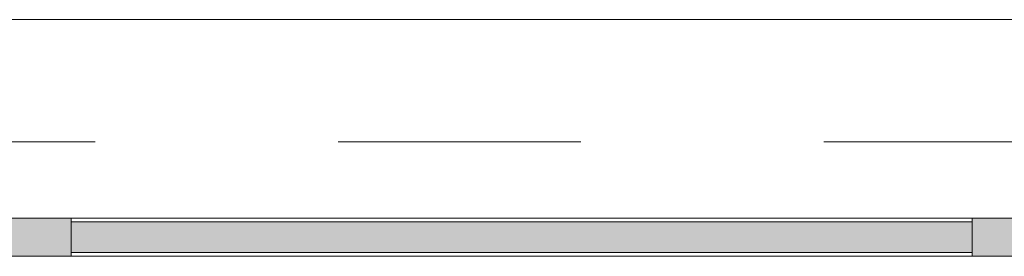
# Model space of a CAD drawing. Header units: centimetres. Extents: x -2574 to 3083, y -1 to 3760.
# Tile 45 of 58: x 892 to 1020, y 3518 to 3549. Entities that reach past the tile are written whole.
import ezdxf

# ---------------------------------------------------------------- set-up
doc = ezdxf.new("R2010")
doc.units = ezdxf.units.CM
doc.linetypes.add('Oś', pattern=[222.25, 127, -31.75, 31.75, -31.75])
for name, color, linetype, lineweight in [('A-FLOR', 192, 'Continuous', 13), ('A-GLAZ-CURT', 52, 'Continuous', 13), ('S-GRID', 1, 'Continuous', 13)]:
    doc.layers.add(name, color=color, linetype=linetype, lineweight=lineweight)

msp = doc.modelspace()

# ---------------------------------------------------------------- hatches: boundary and pattern name
at = {"layer": 'A-GLAZ-CURT', "lineweight": 9}
h = msp.add_hatch(color=251, dxfattribs=at)
h.paths.add_polyline_path([(1024.88, 3518.33), (1024.88, 3520.83), (1026.28, 3520.83), (1026.28, 3523.33), (1016.28, 3523.33), (1016.28, 3518.33)], flags=0)
h.paths.add_polyline_path([(889.88, 3518.33), (898.48, 3518.33), (898.48, 3523.33), (888.48, 3523.33), (888.48, 3520.83), (889.88, 3520.83)], flags=0)
msp.add_hatch(color=251, dxfattribs=at).paths.add_polyline_path([(1016.28, 3518.83), (1016.28, 3522.83), (898.48, 3522.83), (898.48, 3518.83), (950.18, 3518.83)], flags=0)

# ---------------------------------------------------------------- linework, layer by layer
at = {"layer": 'A-FLOR', "color": 251, "lineweight": 9}
msp.add_line((1309.88, 3549.33), (607.38, 3549.33), dxfattribs=at)
at = {"layer": 'A-GLAZ-CURT', "color": 251, "lineweight": 9}
for p, q in [((898.48, 3523.33), (888.48, 3523.33)), ((898.48, 3518.33), (898.48, 3523.33)), ((1016.28, 3523.33), (898.48, 3523.33)), ((1016.28, 3522.83), (898.48, 3522.83)), ((898.48, 3522.83), (898.48, 3518.83)), ((1026.28, 3523.33), (1016.28, 3523.33)), ((1016.28, 3523.33), (1016.28, 3518.33)), ((1016.28, 3518.83), (1016.28, 3522.83)), ((898.48, 3518.83), (1016.28, 3518.83)), ((889.88, 3518.33), (898.48, 3518.33)), ((898.48, 3518.33), (1016.28, 3518.33)), ((1016.28, 3518.33), (1024.88, 3518.33))]:
    msp.add_line(p, q, dxfattribs=at)
at = {"layer": 'S-GRID', "color": 251, "linetype": 'Oś', "lineweight": 9}
msp.add_line((-1225.62, 3533.33), (1983.25, 3533.33), dxfattribs=at)

doc.saveas('drawing.dxf')
